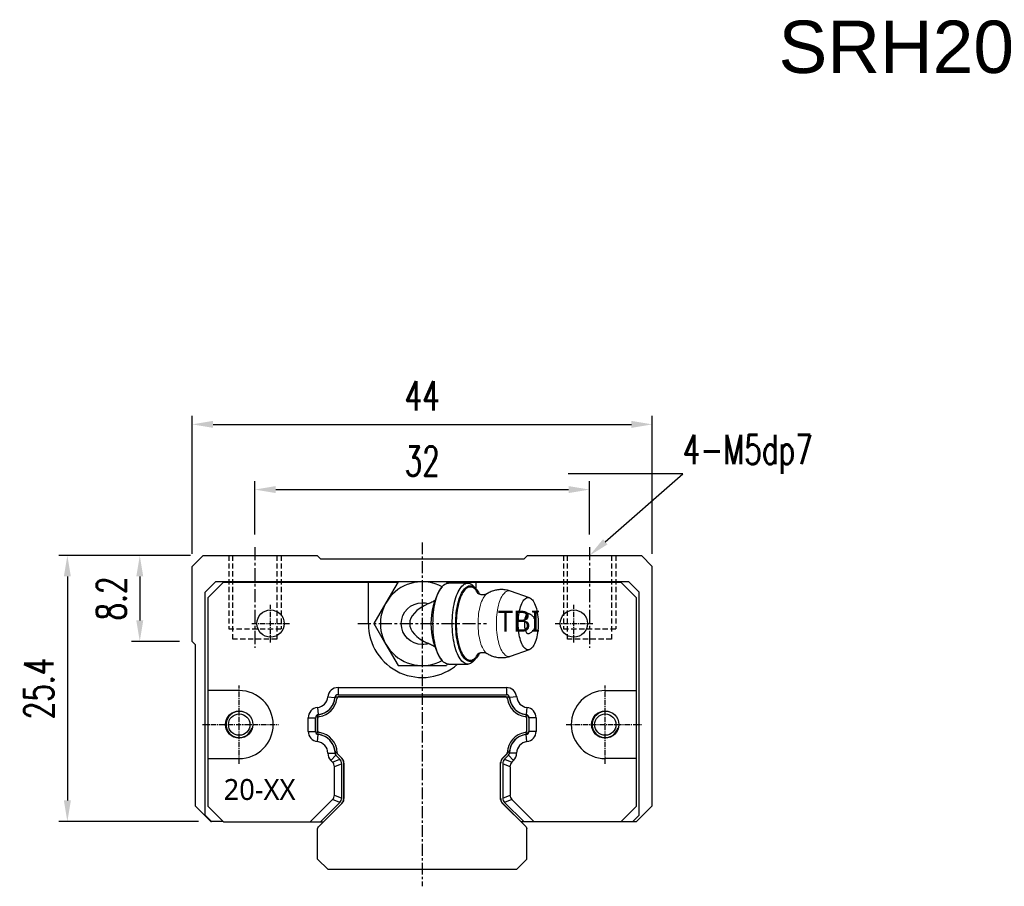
# Model space of a CAD drawing. Header units: millimetres. Extents: x 50 to 287, y 93 to 176.
# Tile 1 of 2: x 50 to 144, y 93 to 176. Entities that reach past the tile are written whole.
import ezdxf
from ezdxf import colors
from ezdxf.entities.mleader import LeaderData, LeaderLine
from ezdxf.math import Vec2, Vec3

# ---------------------------------------------------------------- set-up
doc = ezdxf.new("R2010")
doc.units = ezdxf.units.MM
for name, pattern in [('CENTER', [2, 1.25, -0.25, 0.25, -0.25]), ('DASHED', [0.75, 0.5, -0.25]), ('MITTE', [2, 1.25, -0.25, 0.25, -0.25])]:
    doc.linetypes.add(name, pattern=pattern)
doc.layers.add('1', color=4, linetype='MITTE', lineweight=25)
for name, color, linetype in [('2', 7, 'Continuous'), ('DIM', 4, 'Continuous'), ('HID', 2, 'DASHED'), ('OUT', 3, 'Continuous'), ('中心線', 1, 'CENTER')]:
    doc.layers.add(name, color=color, linetype=linetype)
doc.styles.add('Arial', font='arial.ttf')
doc.styles.add('CHN', font='SIMPLEX.shx', dxfattribs={"width": 0.7, "bigfont": 'CHINESET.shx'})
doc.styles.add('DIM-7', font='SIMPLEX.shx', dxfattribs={"width": 0.7, "bigfont": 'chineset.shx'})
doc.styles.get("Standard").update_dxf_attribs({"font": 'arial.ttf'})
doc.dimstyles.new('CNS', dxfattribs={"dimscale": 0.56, "dimtxt": 3.5, "dimasz": 2.5, "dimexe": 1, "dimexo": 1.5, "dimgap": 0.09, "dimtad": 0, "dimdsep": 46, "dimtxsty": 'DIM-7', "dimcen": 0.09, "dimclrd": 4, "dimclre": 4, "dimclrt": 4, "dimadec": 0, "dimazin": 0, "dimtfac": 1, "dimtix": 1, "dimtmove": 2, "dimatfit": 3, "dimfxl": 1, "dimtvp": 0.971429, "dimtolj": 1, "dimarcsym": 0})

# ---------------------------------------------------------------- blocks, each defined once
blk = doc.blocks.new('*D50')
at = {"color": 4, "lineweight": -2}
for p, q in [((72.759, 126.905), (72.759, 132.008)), ((104.759, 126.905), (104.759, 132.008)), ((74.759, 131.208), (102.759, 131.208))]:
    blk.add_line(p, q, dxfattribs=at)
at = {"color": 4}
for points in [[(74.759, 131.542), (74.759, 130.875), (72.759, 131.208)], [(102.759, 131.542), (102.759, 130.875), (104.759, 131.208)]]:
    blk.add_solid(points, dxfattribs=at)
at = {"layer": 'DEFPOINTS', "color": 0}
for p in [(104.759, 131.208), (72.759, 125.705), (104.759, 125.705)]:
    blk.add_point(p, dxfattribs=at)
at = {"color": 4, "insert": (88.759, 133.928), "char_height": 2.8, "attachment_point": 5, "style": 'DIM-7'}
blk.add_mtext('\\A1;32', dxfattribs=at)
blk = doc.blocks.new('*D51')
at = {"color": 4, "lineweight": -2}
for p, q in [((66.759, 125.055), (66.759, 138.241)), ((110.759, 125.055), (110.759, 138.241)), ((68.759, 137.441), (108.759, 137.441))]:
    blk.add_line(p, q, dxfattribs=at)
at = {"color": 4}
for points in [[(68.759, 137.774), (68.759, 137.107), (66.759, 137.441)], [(108.759, 137.774), (108.759, 137.107), (110.759, 137.441)]]:
    blk.add_solid(points, dxfattribs=at)
at = {"layer": 'DEFPOINTS', "color": 0}
for p in [(110.759, 137.441), (66.759, 123.855), (110.759, 123.855)]:
    blk.add_point(p, dxfattribs=at)
at = {"color": 4, "insert": (88.759, 140.161), "char_height": 2.8, "attachment_point": 5, "style": 'DIM-7'}
blk.add_mtext('\\A1;44', dxfattribs=at)
blk = doc.blocks.new('*D52')
at = {"color": 4, "lineweight": -2}
for p, q in [((66.609, 124.905), (60.954, 124.905)), ((61.754, 122.905), (61.754, 118.705)), ((65.559, 116.705), (60.954, 116.705))]:
    blk.add_line(p, q, dxfattribs=at)
at = {"color": 4}
for points in [[(61.421, 122.905), (62.088, 122.905), (61.754, 124.905)], [(61.421, 118.705), (62.088, 118.705), (61.754, 116.705)]]:
    blk.add_solid(points, dxfattribs=at)
at = {"layer": 'DEFPOINTS', "color": 0}
for p in [(67.809, 124.905), (61.754, 116.705), (66.759, 116.705)]:
    blk.add_point(p, dxfattribs=at)
at = {"color": 4, "insert": (59.034, 120.805), "char_height": 2.8, "attachment_point": 5, "rotation": 90, "style": 'DIM-7'}
blk.add_mtext('\\A1;8.2', dxfattribs=at)
blk = doc.blocks.new('*D53')
at = {"color": 4, "lineweight": -2}
for p, q in [((66.609, 124.905), (54.031, 124.905)), ((54.831, 122.905), (54.831, 101.505)), ((67.359, 99.505), (54.031, 99.505))]:
    blk.add_line(p, q, dxfattribs=at)
at = {"color": 4}
for points in [[(54.498, 122.905), (55.164, 122.905), (54.831, 124.905)], [(54.498, 101.505), (55.164, 101.505), (54.831, 99.505)]]:
    blk.add_solid(points, dxfattribs=at)
at = {"layer": 'DEFPOINTS', "color": 0}
for p in [(67.809, 124.905), (54.831, 99.505), (68.559, 99.505)]:
    blk.add_point(p, dxfattribs=at)
at = {"color": 4, "insert": (52.111, 112.205), "char_height": 2.8, "attachment_point": 5, "rotation": 90, "style": 'DIM-7'}
blk.add_mtext('\\A1;25.4', dxfattribs=at)

msp = doc.modelspace()

# ---------------------------------------------------------------- linework, layer by layer
at = {"layer": '1', "color": 3, "linetype": 'Continuous'}
for p, q in [((69.759, 122.355), (68.259, 120.855)), ((69.759, 122.355), (86.423, 122.355)), ((83.609, 118.405), (83.609, 122.355)), ((91.095, 122.355), (107.759, 122.355)), ((93.909, 121.715), (93.909, 122.355)), ((107.759, 122.355), (109.259, 120.855)), ((68.259, 120.855), (68.259, 100.955)), ((109.259, 100.955), (109.259, 120.855)), ((80.716, 112.298), (96.802, 112.298)), ((80.716, 112.298), (80.716, 111.605)), ((96.802, 112.298), (96.802, 111.605)), ((71.259, 112.005), (68.259, 112.005)), ((79.727, 111.395), (80.417, 111.332)), ((80.603, 111.405), (96.915, 111.405)), ((80.716, 111.605), (96.802, 111.605)), ((96.713, 111.405), (80.805, 111.405)), ((97.791, 111.395), (97.101, 111.332)), ((106.259, 112.005), (109.259, 112.005)), ((78.747, 110.393), (78.825, 109.705)), ((98.771, 110.393), (98.693, 109.705)), ((77.866, 109.407), (78.559, 109.407)), ((77.866, 108.111), (77.866, 109.407)), ((78.559, 108.111), (78.559, 109.407)), ((78.759, 107.996), (78.759, 109.522)), ((78.759, 109.319), (78.759, 108.198)), ((98.759, 107.996), (98.759, 109.522)), ((98.759, 108.198), (98.759, 109.319)), ((99.652, 109.407), (98.959, 109.407)), ((98.959, 109.407), (98.959, 108.111)), ((99.652, 109.407), (99.652, 108.111)), ((77.866, 108.111), (78.559, 108.111)), ((78.747, 107.124), (78.825, 107.813)), ((98.771, 107.124), (98.693, 107.813)), ((99.652, 108.111), (98.959, 108.111)), ((68.259, 105.505), (71.259, 105.505)), ((79.732, 106.027), (80.424, 106.03)), ((80.022, 105.329), (80.512, 105.819)), ((80.189, 105.163), (80.882, 105.45)), ((81.113, 105.502), (80.465, 106.15)), ((80.882, 105.45), (80.512, 105.819)), ((80.682, 105.932), (81.061, 105.553)), ((96.406, 105.502), (97.053, 106.15)), ((96.457, 105.553), (96.836, 105.932)), ((97.006, 105.819), (96.637, 105.45)), ((96.637, 105.45), (97.329, 105.163)), ((97.496, 105.329), (97.006, 105.819)), ((97.787, 106.027), (97.094, 106.03)), ((109.259, 105.505), (106.259, 105.505)), ((80.189, 105.163), (80.022, 105.329)), ((81.059, 105.021), (80.366, 104.734)), ((80.366, 102.026), (80.366, 104.734)), ((81.059, 101.739), (81.059, 105.021)), ((81.259, 101.612), (81.259, 105.148)), ((81.259, 105.075), (81.259, 101.685)), ((96.259, 101.612), (96.259, 105.148)), ((96.259, 101.685), (96.259, 105.075)), ((97.152, 104.734), (96.459, 105.021)), ((96.459, 105.021), (96.459, 101.739)), ((97.152, 104.734), (97.152, 102.026)), ((97.496, 105.329), (97.329, 105.163)), ((80.366, 102.026), (81.059, 101.739)), ((96.459, 101.739), (97.152, 102.026)), ((68.259, 100.955), (69.759, 99.455)), ((78.046, 99.455), (80.189, 101.598)), ((78.832, 98.979), (81.113, 101.259)), ((79.026, 99.455), (80.882, 101.311)), ((81.061, 101.207), (79.309, 99.455)), ((80.882, 101.311), (80.189, 101.598)), ((98.686, 98.979), (96.406, 101.259)), ((98.209, 99.455), (96.457, 101.207)), ((97.329, 101.598), (96.637, 101.311)), ((96.637, 101.311), (98.492, 99.455)), ((97.329, 101.598), (99.472, 99.455)), ((109.259, 100.955), (107.759, 99.455)), ((69.759, 99.455), (79.314, 99.455)), ((107.759, 99.455), (98.209, 99.455)), ((78.759, 95.905), (78.759, 98.805)), ((98.759, 95.905), (98.759, 98.805)), ((79.759, 94.905), (78.759, 95.905)), ((97.759, 94.905), (98.759, 95.905)), ((97.759, 94.905), (79.759, 94.905))]:
    msp.add_line(p, q, dxfattribs=at)
for centre in [(74.259, 118.405), (103.259, 118.405), (71.259, 108.755), (106.259, 108.755)]:
    msp.add_circle(centre, 1.3, dxfattribs=at)
for centre, radius, start, end in [((88.759, 118.405), 5.15, 179.99994, 311.14048), ((80.716, 111.305), 0.993, 90, 174.79683), ((96.802, 111.305), 0.993, 5.20317, 90), ((71.259, 108.755), 3.25, 270, 90), ((78.622, 111.496), 1.11, 276.47639, 354.79683), ((78.622, 111.496), 1.802, 276.47639, 354.79683), ((78.622, 111.496), 1.802, 279.69263, 351.65389), ((80.716, 111.305), 0.3, 90, 174.79683), ((80.805, 111.205), 0.2, 90, 172.41767), ((96.713, 111.205), 0.2, 7.58233, 90), ((96.802, 111.305), 0.3, 5.20317, 90), ((98.896, 111.496), 1.802, 185.20317, 263.52361), ((98.896, 111.496), 1.802, 188.34611, 260.30737), ((98.896, 111.496), 1.11, 185.20317, 263.52361), ((106.259, 108.755), 3.246, 90, 270), ((78.859, 109.407), 0.993, 96.47639, 180), ((98.659, 109.407), 0.993, 0, 83.52361), ((78.859, 109.407), 0.3, 96.47639, 180), ((78.959, 109.319), 0.2, 98.80371, 180), ((98.559, 109.319), 0.2, 0, 81.19629), ((98.659, 109.407), 0.3, 0, 83.52361), ((78.859, 108.111), 0.993, 180, 263.52361), ((78.859, 108.111), 0.3, 180, 263.52361), ((78.959, 108.198), 0.2, 180, 261.19628), ((78.622, 106.022), 1.802, 0.26493, 83.52361), ((78.622, 106.022), 1.802, 7.72894, 80.30704), ((98.896, 106.022), 1.802, 96.47639, 179.73507), ((98.896, 106.022), 1.802, 99.69296, 172.27106), ((98.559, 108.198), 0.2, 278.80372, 0), ((98.659, 108.111), 0.3, 276.47639, 0), ((98.659, 108.111), 0.993, 276.47639, 0), ((78.622, 106.022), 1.11, 0.26493, 83.52361), ((98.896, 106.022), 1.11, 96.47639, 179.73507), ((80.724, 106.031), 0.993, 180.26493, 224.9998), ((80.606, 106.291), 0.2, 187.72894, 224.9998), ((80.724, 106.031), 0.3, 180.26493, 224.9998), ((80.824, 106.073), 0.2, 181.34447, 224.9998), ((80.759, 105.148), 0.5, 0, 44.9998), ((96.759, 105.148), 0.5, 135.0002, 180), ((96.694, 106.073), 0.2, 315.0002, 358.65553), ((96.794, 106.031), 0.3, 315.0002, 359.73507), ((96.912, 106.291), 0.2, 315.0002, 352.27106), ((96.794, 106.031), 0.993, 315.0002, 359.73507), ((80.759, 101.612), 0.5, 315, 0), ((96.759, 101.612), 0.5, 180, 225)]:
    msp.add_arc(centre, radius, start, end, dxfattribs=at)
at = {"layer": '1', "color": 6, "linetype": 'Continuous'}
for centre, start, end in [((78.622, 111.496), 278.80527, 352.41633), ((98.896, 111.496), 187.58367, 261.19473), ((78.622, 106.022), 1.34578, 81.19473), ((98.896, 106.022), 98.80527, 178.65422)]:
    msp.add_arc(centre, 2.002, start, end, dxfattribs=at)
at = {"layer": '1', "color": 3, "linetype": 'Continuous', "extrusion": (0, 0, -1)}
for centre, radius, start, end in [((-80.603, 111.205), 0.2, 8.3461, 90), ((-96.915, 111.205), 0.2, 90, 171.6539), ((-78.959, 109.522), 0.2, 359.99999, 80.30737), ((-98.559, 109.522), 0.2, 99.69263, 180.00001), ((-78.959, 107.996), 0.2, 279.69297, 0.00001), ((-98.559, 107.996), 0.2, 179.99999, 260.30703), ((-79.009, 98.802), 0.25, 359.25769, 45), ((-98.509, 98.802), 0.25, 135, 180.74231)]:
    msp.add_arc(centre, radius, start, end, dxfattribs=at)
at = {"layer": '1', "color": 3, "linetype": 'Continuous'}
for centre, major_axis, ratio, start_param, end_param in [((80.251, 104.938), (-0.763, -0.316), 0.848029, 2.803786, 3.479399), ((80.534, 105.055), (-0.673, -0.279), 0.960422, 2.762969, 3.520217), ((96.984, 105.055), (0.673, -0.279), 0.960422, 2.762969, 3.520217), ((97.267, 104.938), (0.763, -0.316), 0.848029, 2.803786, 3.479399), ((79.558, 104.651), (-0.763, -0.316), 0.848029, 2.803793, 3.479393), ((97.96, 104.651), (0.763, -0.316), 0.848029, 2.803793, 3.479393), ((79.558, 102.11), (-0.763, 0.316), 0.848029, 2.803791, 3.479394), ((80.251, 101.823), (-0.763, 0.316), 0.848029, 2.803785, 3.479401), ((80.534, 101.706), (-0.673, 0.279), 0.960422, 2.762967, 3.520218), ((96.984, 101.706), (0.673, 0.279), 0.960422, 2.762967, 3.520218), ((97.267, 101.823), (0.763, 0.316), 0.848029, 2.803785, 3.479401), ((97.96, 102.11), (0.763, 0.316), 0.848029, 2.803791, 3.479394)]:
    msp.add_ellipse(centre, major_axis=major_axis, ratio=ratio, start_param=start_param, end_param=end_param, dxfattribs=at)
at = {"layer": '2', "color": 3, "linetype": 'Continuous'}
for p, q in [((69.009, 122.402), (68.009, 121.402)), ((108.509, 122.402), (69.009, 122.402)), ((108.509, 122.402), (109.509, 121.402)), ((68.009, 100.102), (68.009, 121.402)), ((109.509, 100.102), (109.509, 121.402)), ((68.009, 100.102), (68.609, 99.502)), ((109.509, 100.102), (108.909, 99.502)), ((69.713, 99.502), (68.609, 99.502)), ((107.806, 99.502), (108.909, 99.502))]:
    msp.add_line(p, q, dxfattribs=at)
at = {"layer": 'DIM', "lineweight": 15, "flags": 128}
for points in [[(97.201, 115.296), (97.16, 115.284), (97.067, 115.27), (96.974, 115.274), (96.881, 115.298), (96.79, 115.34), (96.7, 115.401), (96.612, 115.479), (96.527, 115.576), (96.444, 115.689), (96.366, 115.818), (96.291, 115.963), (96.221, 116.123), (96.156, 116.297), (96.096, 116.483), (96.042, 116.68), (95.994, 116.888), (95.952, 117.105), (95.917, 117.33), (95.889, 117.562), (95.867, 117.798), (95.853, 118.038), (95.846, 118.28), (95.846, 118.523), (95.853, 118.766), (95.867, 119.006), (95.889, 119.242), (95.917, 119.473), (95.952, 119.698), (95.994, 119.915), (96.042, 120.123), (96.096, 120.321), (96.156, 120.507), (96.221, 120.68), (96.291, 120.84), (96.366, 120.985), (96.444, 121.115), (96.527, 121.228), (96.612, 121.324), (96.7, 121.403), (96.79, 121.464), (96.881, 121.506), (96.974, 121.529), (97.067, 121.534), (97.16, 121.52), (97.201, 121.507)], [(94.96, 121.26), (94.905, 121.223), (94.819, 121.148), (94.736, 121.055), (94.656, 120.945), (94.579, 120.819), (94.507, 120.677), (94.439, 120.52), (94.377, 120.349), (94.319, 120.166), (94.268, 119.971), (94.223, 119.767), (94.184, 119.553), (94.152, 119.332), (94.127, 119.105), (94.109, 118.873), (94.098, 118.638), (94.094, 118.402), (94.098, 118.166), (94.109, 117.931), (94.127, 117.699), (94.152, 117.472), (94.184, 117.251), (94.223, 117.037), (94.268, 116.832), (94.319, 116.638), (94.377, 116.454), (94.439, 116.284), (94.507, 116.127), (94.579, 115.985), (94.656, 115.859), (94.736, 115.749), (94.819, 115.656), (94.905, 115.581), (94.96, 115.543)]]:
    msp.add_lwpolyline(points, dxfattribs=at)
at = {"layer": 'HID', "color": 6}
for p, q in [((70.259, 124.905), (70.259, 117.905)), ((75.259, 124.905), (75.259, 117.905)), ((102.259, 124.905), (102.259, 117.905)), ((107.259, 124.905), (107.259, 117.905)), ((70.259, 117.905), (75.259, 117.905)), ((102.259, 117.905), (107.259, 117.905))]:
    msp.add_line(p, q, dxfattribs=at)
at = {"layer": 'HID'}
for p, q in [((70.659, 116.905), (70.659, 124.905)), ((74.859, 124.905), (74.859, 116.905)), ((102.659, 116.905), (102.659, 124.905)), ((106.859, 124.905), (106.859, 116.905)), ((74.859, 116.905), (70.659, 116.905)), ((106.859, 116.905), (102.659, 116.905))]:
    msp.add_line(p, q, dxfattribs=at)
at = {"layer": 'OUT'}
for p, q in [((67.809, 124.905), (66.759, 123.855)), ((67.809, 124.905), (78.709, 124.905)), ((79.059, 124.555), (78.709, 124.905)), ((98.459, 124.555), (79.059, 124.555)), ((98.809, 124.905), (98.459, 124.555)), ((98.809, 124.905), (109.709, 124.905)), ((110.759, 123.855), (109.709, 124.905)), ((66.759, 116.705), (66.759, 123.855)), ((110.759, 101.005), (110.759, 123.855)), ((66.759, 116.705), (67.059, 116.405)), ((67.059, 116.405), (67.059, 101.005)), ((67.059, 101.005), (68.559, 99.505)), ((109.259, 99.505), (110.759, 101.005)), ((68.559, 99.505), (68.606, 99.505)), ((108.913, 99.505), (109.259, 99.505))]:
    msp.add_line(p, q, dxfattribs=at)
at = {"layer": 'OUT', "color": 3, "linetype": 'Continuous'}
for p, q in [((86.45, 122.402), (85.295, 120.402)), ((88.759, 122.402), (86.45, 122.402)), ((91.068, 122.402), (88.759, 122.402)), ((91.149, 122.262), (91.068, 122.402)), ((90.655, 121.929), (90.464, 121.701)), ((93.117, 122.277), (91.269, 122.277)), ((93.923, 121.701), (93.731, 121.929)), ((99.017, 120.88), (97.201, 121.508)), ((85.295, 120.402), (84.14, 118.402)), ((84.14, 118.402), (85.295, 116.402)), ((85.295, 116.402), (86.45, 114.402)), ((97.201, 115.296), (99.017, 115.923)), ((90.464, 115.102), (90.655, 114.875)), ((93.731, 114.875), (93.923, 115.102)), ((86.45, 114.402), (88.759, 114.402)), ((88.759, 114.402), (91.068, 114.402)), ((91.149, 114.542), (91.068, 114.402)), ((91.269, 114.527), (93.117, 114.527)), ((91.27, 114.525), (91.271, 114.527))]:
    msp.add_line(p, q, dxfattribs=at)
at = {"layer": 'OUT', "color": 3, "linetype": 'Continuous', "flags": 128}
for points in [[(91.269, 114.527), (91.213, 114.53), (91.11, 114.549), (91.007, 114.588), (90.906, 114.645), (90.807, 114.72), (90.71, 114.813), (90.616, 114.923), (90.525, 115.051), (90.437, 115.194), (90.354, 115.353), (90.275, 115.527), (90.201, 115.715), (90.132, 115.916), (90.069, 116.129), (90.011, 116.353), (89.959, 116.586), (89.914, 116.829), (89.876, 117.079), (89.844, 117.336), (89.819, 117.598), (89.801, 117.864), (89.79, 118.132), (89.787, 118.402), (89.79, 118.672), (89.801, 118.94), (89.819, 119.206), (89.844, 119.468), (89.876, 119.724), (89.914, 119.975), (89.959, 120.217), (90.011, 120.451), (90.069, 120.675), (90.132, 120.888), (90.201, 121.089), (90.275, 121.277), (90.354, 121.45), (90.437, 121.609), (90.525, 121.753), (90.616, 121.88), (90.71, 121.991), (90.807, 122.084), (90.906, 122.159), (91.007, 122.216), (91.11, 122.254), (91.213, 122.274), (91.269, 122.277)], [(93.731, 114.875), (93.673, 114.809), (93.575, 114.716), (93.476, 114.642), (93.375, 114.586), (93.272, 114.548), (93.169, 114.529), (93.065, 114.529), (92.962, 114.548), (92.86, 114.586), (92.758, 114.642), (92.659, 114.716), (92.562, 114.809), (92.467, 114.919), (92.376, 115.046), (92.288, 115.189), (92.204, 115.348), (92.125, 115.522), (92.051, 115.71), (91.981, 115.911), (91.918, 116.124), (91.86, 116.348), (91.808, 116.583), (91.763, 116.826), (91.724, 117.077), (91.692, 117.334), (91.667, 117.596), (91.649, 117.863), (91.638, 118.132), (91.634, 118.402), (91.638, 118.672), (91.649, 118.941), (91.667, 119.207), (91.692, 119.47), (91.724, 119.727), (91.763, 119.978), (91.808, 120.221), (91.86, 120.455), (91.918, 120.68), (91.981, 120.893), (92.051, 121.094), (92.125, 121.282), (92.204, 121.455), (92.288, 121.614), (92.376, 121.758), (92.467, 121.885), (92.562, 121.995), (92.659, 122.087), (92.758, 122.162), (92.86, 122.218), (92.962, 122.256), (93.065, 122.274), (93.169, 122.274), (93.272, 122.256), (93.375, 122.218), (93.476, 122.162), (93.575, 122.087), (93.673, 121.995), (93.731, 121.929)], [(91.961, 118.402), (91.965, 118.663), (91.975, 118.924), (91.993, 119.181), (92.018, 119.435), (92.05, 119.683), (92.089, 119.924), (92.135, 120.157), (92.186, 120.382), (92.244, 120.596), (92.307, 120.798), (92.376, 120.988), (92.45, 121.165), (92.529, 121.327), (92.612, 121.474), (92.698, 121.605), (92.789, 121.719), (92.882, 121.816), (92.977, 121.895), (93.075, 121.956), (93.173, 121.998), (93.273, 122.022), (93.373, 122.026), (93.473, 122.012), (93.573, 121.979), (93.671, 121.927), (93.767, 121.857), (93.862, 121.769), (93.953, 121.664), (94.042, 121.541), (94.127, 121.402), (94.208, 121.248), (94.218, 121.226)], [(94.105, 121.29), (94.046, 121.389), (93.961, 121.515), (93.872, 121.623), (93.781, 121.714), (93.687, 121.788), (93.591, 121.844), (93.495, 121.881), (93.397, 121.9), (93.299, 121.9), (93.202, 121.881), (93.105, 121.844), (93.009, 121.788), (92.916, 121.714), (92.824, 121.623), (92.736, 121.515), (92.65, 121.389), (92.569, 121.248), (92.491, 121.092), (92.419, 120.921), (92.351, 120.737), (92.288, 120.541), (92.231, 120.333), (92.18, 120.115), (92.135, 119.887), (92.097, 119.652), (92.066, 119.41), (92.041, 119.163), (92.023, 118.911), (92.012, 118.657), (92.009, 118.402), (92.012, 118.146), (92.023, 117.892), (92.041, 117.641), (92.066, 117.393), (92.097, 117.152), (92.135, 116.916), (92.18, 116.689), (92.231, 116.471), (92.288, 116.263), (92.351, 116.066), (92.419, 115.882), (92.491, 115.712), (92.569, 115.555), (92.65, 115.414), (92.736, 115.289), (92.824, 115.181), (92.916, 115.089), (93.009, 115.016), (93.105, 114.96), (93.202, 114.923), (93.299, 114.904), (93.397, 114.904), (93.495, 114.923), (93.591, 114.96), (93.687, 115.016), (93.781, 115.089), (93.872, 115.181), (93.961, 115.289), (94.046, 115.414), (94.104, 115.513)], [(97.935, 118.402), (97.938, 118.62), (97.949, 118.836), (97.967, 119.049), (97.992, 119.257), (98.024, 119.458), (98.063, 119.652), (98.108, 119.836), (98.159, 120.009), (98.215, 120.17), (98.277, 120.317), (98.343, 120.45), (98.413, 120.567), (98.487, 120.668), (98.564, 120.751), (98.644, 120.817), (98.725, 120.864), (98.808, 120.892), (98.891, 120.902), (98.975, 120.892), (99.058, 120.864), (99.139, 120.817), (99.219, 120.751), (99.296, 120.668), (99.37, 120.567), (99.44, 120.45), (99.506, 120.317), (99.568, 120.17), (99.624, 120.009), (99.675, 119.836), (99.72, 119.652), (99.759, 119.458), (99.79, 119.257), (99.816, 119.049), (99.834, 118.836), (99.845, 118.62), (99.848, 118.402), (99.845, 118.184), (99.834, 117.968), (99.816, 117.755), (99.79, 117.547), (99.759, 117.345), (99.72, 117.152), (99.675, 116.968), (99.624, 116.795), (99.568, 116.634), (99.506, 116.487), (99.44, 116.354), (99.37, 116.237), (99.296, 116.136), (99.219, 116.053), (99.139, 115.987), (99.058, 115.94), (98.975, 115.911), (98.891, 115.902), (98.808, 115.911), (98.725, 115.94), (98.644, 115.987), (98.564, 116.053), (98.487, 116.136), (98.413, 116.237), (98.343, 116.354), (98.277, 116.487), (98.215, 116.634), (98.159, 116.795), (98.108, 116.968), (98.063, 117.152), (98.024, 117.345), (97.992, 117.547), (97.967, 117.755), (97.949, 117.968), (97.938, 118.184), (97.935, 118.402)], [(94.22, 115.581), (94.208, 115.556), (94.127, 115.401), (94.042, 115.262), (93.953, 115.14), (93.862, 115.034), (93.767, 114.946), (93.671, 114.876), (93.573, 114.825), (93.473, 114.792), (93.373, 114.777), (93.273, 114.782), (93.173, 114.806), (93.075, 114.848), (92.977, 114.909), (92.882, 114.988), (92.789, 115.085), (92.698, 115.199), (92.612, 115.33), (92.529, 115.477), (92.45, 115.639), (92.376, 115.816), (92.307, 116.006), (92.244, 116.208), (92.186, 116.422), (92.135, 116.646), (92.089, 116.88), (92.05, 117.121), (92.018, 117.369), (91.993, 117.623), (91.975, 117.88), (91.965, 118.14), (91.961, 118.402)]]:
    msp.add_lwpolyline(points, dxfattribs=at)
at = {"layer": 'OUT'}
for centre in [(71.259, 108.755), (106.259, 108.755)]:
    msp.add_circle(centre, 1.025, dxfattribs=at)
at = {"layer": 'OUT', "color": 3, "linetype": 'Continuous'}
for centre, radius, start, end in [((88.759, 118.402), 4, 61.74955, 298.25045), ((96.318, 118.402), 6.72, 150.59292, 209.40708)]:
    msp.add_arc(centre, radius, start, end, dxfattribs=at)
at = {"layer": 'OUT', "color": 6}
for centre in [(71.259, 108.755), (106.259, 108.755)]:
    msp.add_arc(centre, 1.25, 75, 345, dxfattribs=at)
at = {"layer": 'OUT', "color": 3, "linetype": 'Continuous'}
msp.add_ellipse((95.398, 118.402), major_axis=(7.839, 0), ratio=0.382683, start_param=2.451447, end_param=3.831738, dxfattribs=at)
for points, knots in [([(97.203, 121.506), (97.14, 121.527), (97.009, 121.569), (96.807, 121.613), (96.6, 121.642), (96.39, 121.654), (96.18, 121.65), (95.971, 121.628), (95.764, 121.59), (95.559, 121.536), (95.36, 121.465), (95.166, 121.377), (95.032, 121.307), (94.965, 121.262), (94.957, 121.257)], [0, 0, 0, 0, 0.086054, 0.175567, 0.265155, 0.354837, 0.444639, 0.534589, 0.624719, 0.715076, 0.805723, 0.896736, 0.988218, 1, 1, 1, 1]), ([(89.352, 120.312), (89.426, 120.347), (89.575, 120.417), (89.773, 120.518), (89.893, 120.586), (89.943, 120.615)], [0, 0, 0, 0, 0.366863, 0.735926, 1, 1, 1, 1]), ([(94.958, 121.26), (94.954, 121.257), (94.936, 121.246), (94.891, 121.223), (94.821, 121.194), (94.732, 121.169), (94.628, 121.153), (94.512, 121.15), (94.399, 121.162), (94.3, 121.186), (94.222, 121.215), (94.161, 121.245), (94.117, 121.272), (94.087, 121.294), (94.071, 121.308), (94.07, 121.31), (94.069, 121.311)], [0, 0, 0, 0, 0.022612, 0.091205, 0.163805, 0.241526, 0.325264, 0.415144, 0.509645, 0.591682, 0.668315, 0.74034, 0.80889, 0.875086, 0.939933, 1, 1, 1, 1]), ([(88.759, 116.402), (87.655, 116.402), (86.759, 117.298), (86.759, 119.506), (87.655, 120.402), (88.759, 120.402)], [0, 0, 0, 0, 0.5, 0.5, 1, 1, 1, 1]), ([(98.939, 119.345), (98.924, 119.35), (98.89, 119.361), (98.834, 119.348), (98.774, 119.31), (98.717, 119.245), (98.666, 119.157), (98.62, 119.047), (98.583, 118.919), (98.554, 118.776), (98.532, 118.604), (98.523, 118.408), (98.531, 118.215), (98.551, 118.047), (98.578, 117.903), (98.615, 117.772), (98.659, 117.66), (98.71, 117.569), (98.766, 117.501), (98.826, 117.459), (98.884, 117.443), (98.922, 117.453), (98.939, 117.458)], [0, 0, 0, 0, 0.035529, 0.08439, 0.134668, 0.183528, 0.233806, 0.282667, 0.332944, 0.381805, 0.432082, 0.500015, 0.562043, 0.610903, 0.661181, 0.710042, 0.760319, 0.80918, 0.859457, 0.908318, 0.958596, 1, 1, 1, 1]), ([(99.614, 118.402), (99.613, 118.447), (99.61, 118.51), (99.595, 118.602), (99.576, 118.68), (99.546, 118.77), (99.504, 118.862), (99.451, 118.954), (99.385, 119.043), (99.307, 119.126), (99.218, 119.202), (99.118, 119.268), (99.024, 119.317), (98.963, 119.338), (98.939, 119.346)], [0, 0, 0, 0, 0.109053, 0.152841, 0.225742, 0.301786, 0.383744, 0.469784, 0.559173, 0.651323, 0.745806, 0.842307, 0.94059, 1, 1, 1, 1]), ([(98.939, 117.458), (98.95, 117.461), (99.004, 117.477), (99.092, 117.521), (99.199, 117.587), (99.294, 117.665), (99.378, 117.752), (99.45, 117.849), (99.509, 117.951), (99.554, 118.054), (99.583, 118.147), (99.6, 118.23), (99.612, 118.312), (99.613, 118.37), (99.614, 118.402)], [0, 0, 0, 0, 0.027331, 0.136704, 0.235311, 0.333659, 0.431565, 0.528705, 0.624366, 0.716665, 0.800412, 0.859145, 0.923472, 1, 1, 1, 1]), ([(89.94, 116.191), (89.932, 116.196), (89.866, 116.234), (89.672, 116.339), (89.482, 116.43), (89.352, 116.492)], [0, 0, 0, 0, 0.046347, 0.353928, 1, 1, 1, 1]), ([(94.069, 115.493), (94.07, 115.494), (94.07, 115.495), (94.085, 115.507), (94.111, 115.527), (94.15, 115.553), (94.205, 115.581), (94.276, 115.609), (94.364, 115.634), (94.469, 115.651), (94.585, 115.654), (94.698, 115.641), (94.797, 115.617), (94.875, 115.589), (94.929, 115.562), (94.951, 115.548), (94.959, 115.543)], [0, 0, 0, 0, 0.052949, 0.115539, 0.179198, 0.244782, 0.313275, 0.38577, 0.463378, 0.546995, 0.636744, 0.731108, 0.813026, 0.889548, 0.961469, 1, 1, 1, 1]), ([(94.959, 115.546), (95.003, 115.519), (95.106, 115.456), (95.278, 115.374), (95.472, 115.297), (95.672, 115.236), (95.876, 115.191), (96.084, 115.162), (96.293, 115.149), (96.503, 115.154), (96.713, 115.175), (96.92, 115.214), (97.084, 115.255), (97.177, 115.289), (97.203, 115.299)], [0, 0, 0, 0, 0.065812, 0.155242, 0.244712, 0.334231, 0.423808, 0.513459, 0.603205, 0.69307, 0.783084, 0.873278, 0.9637, 1, 1, 1, 1])]:
    msp.add_open_spline(points, degree=3, knots=knots, dxfattribs=at)
for points in [[(88.759, 120.402), (88.96, 120.402), (89.16, 120.371), (89.352, 120.312)], [(89.352, 116.492), (89.16, 116.432), (88.96, 116.402), (88.759, 116.402)]]:
    msp.add_open_spline(points, degree=3, dxfattribs=at)
at = {"layer": '中心線', "ltscale": 0.9}
msp.add_line((88.759, 126.155), (88.759, 93.305), dxfattribs=at)
at = {"layer": '中心線'}
for p, q in [((72.759, 125.705), (72.759, 116.105)), ((104.759, 125.705), (104.759, 116.105)), ((82.609, 118.402), (94.909, 118.402))]:
    msp.add_line(p, q, dxfattribs=at)
at = {"layer": '中心線', "ltscale": 0.4}
for p, q in [((74.259, 116.605), (74.259, 120.205)), ((103.259, 116.605), (103.259, 120.205)), ((72.459, 118.405), (76.059, 118.405)), ((101.459, 118.405), (105.059, 118.405)), ((71.259, 105.009), (71.259, 112.502)), ((106.259, 105.009), (106.259, 112.502)), ((67.759, 108.755), (75.006, 108.755)), ((102.513, 108.755), (109.759, 108.755))]:
    msp.add_line(p, q, dxfattribs=at)

# ---------------------------------------------------------------- texts
at = {"insert": (122.825, 176.015), "char_height": 5, "width": 28.63793, "attachment_point": 1}
msp.add_mtext('SRH20VN-XNC', dxfattribs=at)
at = {"color": 2, "char_height": 2, "attachment_point": 1, "style": 'Arial'}
for s, insert, width in [('{\\fMicrosoft JhengHei Light|b0|i0|c136|p34;TBI}', (95.996, 119.634), 2.83306), ('{\\fMicrosoft JhengHei Light|b0|i0|c136|p34;20-XX}', (69.773, 103.554), 5.30274)]:
    msp.add_mtext(s, dxfattribs=dict(at, insert=insert, width=width))

# ---------------------------------------------------------------- dimensions: what is measured, and where the dimension line sits
for base, p1, p2, angle, picture, middle in [((110.759, 137.441), (66.759, 123.855), (110.759, 123.855), 180, '*D51', (88.759, 140.161)), ((104.759, 131.208), (72.759, 125.705), (104.759, 125.705), 180, '*D50', (88.759, 133.928)), ((54.831, 99.505), (67.809, 124.905), (68.559, 99.505), 270, '*D53', (52.111, 112.205)), ((61.754, 116.705), (67.809, 124.905), (66.759, 116.705), 90, '*D52', (59.034, 120.805))]:
    dim = msp.add_linear_dim(base=base, p1=p1, p2=p2, angle=angle, dimstyle='CNS', override={"dimscale": 0.8})
    dim.commit()
    dim.dimension.update_dxf_attribs({"geometry": picture, "text_midpoint": middle})

# ---------------------------------------------------------------- leaders
at = {"layer": 'DIM'}
ml = msp.add_multileader_mtext('Standard', dxfattribs=at)
ml.set_content('4-M5dp7', color=256, style='CHN')
ml.set_leader_properties()
ml.build(insert=Vec2(0, 0))
ml.multileader.update_dxf_attribs({"text_left_attachment_type": 6, "text_right_attachment_type": 6, "dogleg_length": 0, "arrow_head_size": 2, "scale": 0.8})
ctx = ml.context
ctx.base_point, ctx.scale, ctx.char_height, ctx.arrow_head_size, ctx.landing_gap_size, ctx.plane_origin = Vec3(113.673, 132.706), 0.8, 2.8, 2, 0, Vec3(104.759, 131.905)
ctx.left_attachment, ctx.right_attachment = 6, 6
notes = []
notes.append((ctx, [(0, (1, 1, 0), (113.673, 132.706), (1, 0), 0, [(0, [(104.759, 124.905)], 0, [])])]))
ctx.mtext.insert, ctx.mtext.flow_direction = Vec3(113.673, 136.439), 5
for ctx, leaders in notes:
    for number, flags, end, landing, length, lines in leaders:
        leader = LeaderData()
        leader.index, (leader.has_last_leader_line, leader.has_dogleg_vector, leader.attachment_direction) = number, flags
        leader.last_leader_point, leader.dogleg_vector, leader.dogleg_length = Vec3(end), Vec3(landing), length
        for number, points, colour, breaks in lines:
            line = LeaderLine()
            line.index, line.vertices, line.color, line.breaks = number, Vec3.list(points), colors.encode_raw_color(colour), breaks
            leader.lines.append(line)
        ctx.leaders.append(leader)

doc.saveas('drawing.dxf')
